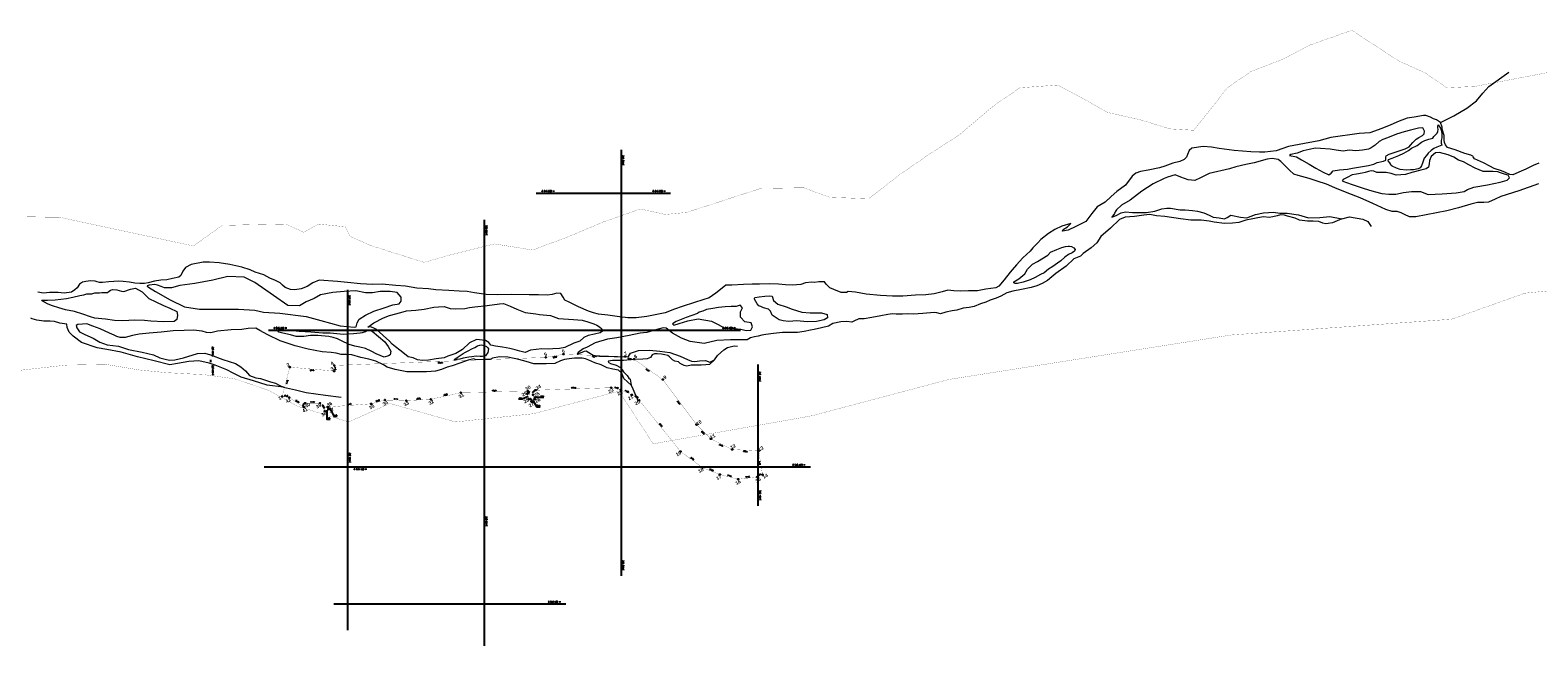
# Model space of a CAD drawing. Header units: metres. Extents: x 347609 to 404409, y 8547781 to 8605413.
# Tile 2 of 37: x 352336 to 354540, y 8548139 to 8549038. Entities that reach past the tile are written whole.
import ezdxf
from ezdxf.enums import TextEntityAlignment as Align

# ---------------------------------------------------------------- set-up
doc = ezdxf.new("R2010")
doc.units = ezdxf.units.M
doc.layers.get('0').update_dxf_attribs({"color": 3})
doc.layers.add('01. RIO', color=7, linetype='Continuous', lineweight=5, true_color=0x2776bb)
doc.layers.add('02. FAJA MARGINAL', color=5, linetype='Continuous', lineweight=0)
for name, color, linetype in [('DISTANCIA', 7, 'Continuous'), ('T-GRILLA', 9, 'Continuous'), ('T-TEXTO COORD', 7, 'Continuous'), ('VERTICES', 244, 'Continuous')]:
    doc.layers.add(name, color=color, linetype=linetype)
doc.layers.add('LIMITES CONTRUCTIVO', color=40, linetype='Continuous', true_color=0xffbf00)
doc.styles.add('Coord_texto', font='romans.shx', dxfattribs={"height": 4})
doc.styles.add('ROMANS', font='romans.shx')
doc.styles.add('VERTICES', font='sanssb__.ttf')

# ---------------------------------------------------------------- blocks, each defined once
blk = doc.blocks.new('REIORORI')
at = {"layer": '01. RIO', "color": 152, "lineweight": 15, "true_color": 0x2776bb, "flags": 128}
for points in [[(354541.4, 8548843.7), (354533.1, 8548840.6), (354522.4, 8548835.3), (354512.1, 8548830.9), (354506.7, 8548828.3), (354503.6, 8548826.7), (354499.1, 8548827.4), (354492.6, 8548830.4), (354486.9, 8548832.5), (354476.1, 8548835.9), (354469.7, 8548839.6), (354460.5, 8548844.4), (354447.4, 8548850.4), (354445.3, 8548853.4), (354444.8, 8548854.3), (354442.1, 8548855.4), (354433.3, 8548858.2), (354419.3, 8548863.2), (354408.1, 8548866.7), (354406.3, 8548868.8), (354404.9, 8548870.6), (354403.5, 8548874), (354403.3, 8548877.3), (354402.9, 8548884.1), (354400.4, 8548893.5), (354400, 8548896.5), (354397.7, 8548903.5), (354391.8, 8548907.4), (354387.4, 8548908.6), (354382.9, 8548911.1), (354376.3, 8548913.3), (354373, 8548913.4), (354359.1, 8548911), (354348.8, 8548909.6), (354337.4, 8548905.1), (354325.2, 8548899.9), (354312.1, 8548894.6), (354294.5, 8548888.2), (354278.9, 8548887.4), (354237.4, 8548881.3), (354220, 8548876.7), (354191, 8548871), (354175.4, 8548868.4), (354157.4, 8548862), (354140.9, 8548859.8), (354133.3, 8548860), (354120.5, 8548860.6), (354095.9, 8548862.6), (354074.3, 8548865.3), (354062.8, 8548867.4), (354050.7, 8548868.2), (354034.2, 8548865.8), (354030.5, 8548862.3), (354028.1, 8548856.8), (354026.5, 8548852.9), (354023.2, 8548849.5), (354016.9, 8548846.4), (354006.5, 8548843.7), (353994.6, 8548839.5), (353987.1, 8548837.3), (353970.6, 8548833.8), (353959.1, 8548831.8), (353952.6, 8548829.4), (353946.9, 8548825), (353937.3, 8548812), (353924.5, 8548802.6), (353916.5, 8548795.4), (353907.7, 8548787.1), (353896, 8548780.3), (353888.2, 8548770.4), (353879.1, 8548758.5), (353864.8, 8548751.2), (353853.6, 8548746.3), (353845.1, 8548744.7), (353846.2, 8548747), (353852.6, 8548750.9), (353857.3, 8548755.6)], [(354397.7, 8548903.5), (354417.1, 8548913), (354436.3, 8548924.3), (354450.4, 8548935), (354459.8, 8548946.3), (354468.3, 8548956.1), (354497.8, 8548976.8)], [(354541, 8548813.9), (354512, 8548803.7), (354485.9, 8548795.2), (354477.6, 8548791.5), (354467.7, 8548787), (354460.9, 8548786.5), (354451.7, 8548786.3), (354442, 8548783.9), (354423.8, 8548778.9), (354407.2, 8548774.5), (354391.9, 8548771.4), (354361.9, 8548765.4), (354352.2, 8548765.6), (354345.3, 8548769.1), (354340.3, 8548771.6), (354334.6, 8548773.1), (354327.3, 8548773.1), (354317.8, 8548776.4), (354299, 8548784.9), (354280.4, 8548793.1), (354261.3, 8548800.8), (354243.5, 8548807.9), (354230.9, 8548813.3), (354217.3, 8548817.6), (354205.7, 8548821.7), (354189.9, 8548825.9), (354183.5, 8548827.7), (354177.1, 8548833.9), (354171.5, 8548838.9), (354164.4, 8548846.4), (354160.5, 8548849.3), (354151.6, 8548850.9), (354144.6, 8548849.9), (354125.2, 8548844.5), (354113.4, 8548841.8), (354098.5, 8548838.5), (354089.5, 8548835.8), (354059.8, 8548828.6), (354046.7, 8548822.5), (354038.6, 8548818.6), (354028.7, 8548819.6), (354018.3, 8548823.6), (354009.8, 8548826.9), (353998.9, 8548823.6), (353994, 8548821.4), (353977.8, 8548813.5), (353961.2, 8548803), (353944, 8548790), (353931.6, 8548782.6), (353924, 8548776), (353922.2, 8548772.9), (353921.3, 8548770.6), (353917.2, 8548764.9), (353923.8, 8548767.7), (353931, 8548771.5), (353937.1, 8548772.7), (353947.7, 8548772.1), (353967.8, 8548772.1), (353980.4, 8548774), (353990.4, 8548777.3), (353997.7, 8548778.2), (354003.3, 8548778.3), (354017.2, 8548776), (354024.6, 8548775.7), (354035.1, 8548775), (354042.4, 8548773.8), (354051.9, 8548771.5), (354059.7, 8548767.9), (354065.5, 8548765), (354074.3, 8548763.9), (354082.1, 8548762.6), (354086.1, 8548764.6), (354091.5, 8548767.9), (354105.5, 8548765.2), (354114.6, 8548764.1), (354127.4, 8548768.7), (354139, 8548771.5), (354153.7, 8548772.2), (354163.1, 8548771.1), (354173.5, 8548771.1), (354190, 8548768.5), (354204.8, 8548764.1), (354221.3, 8548764.4), (354235.9, 8548765.9), (354253.3, 8548762.8), (354264.8, 8548765.4), (354284.2, 8548762.2), (354291.4, 8548758.7), (354296.2, 8548751.3)], [(354253.3, 8548762.8), (354240, 8548756.9), (354233.4, 8548755.7), (354230.1, 8548755.4), (354225.7, 8548756.5), (354219.8, 8548758.7), (354211.5, 8548759.1), (354203.2, 8548759.1), (354191.7, 8548760.9), (354185.2, 8548763.4), (354174.1, 8548766.7), (354169.5, 8548768.2), (354164, 8548768.4), (354159.1, 8548767.1), (354152.8, 8548765.6), (354147.1, 8548764.7), (354139, 8548765.3), (354130.9, 8548764), (354123.4, 8548762.4), (354113.3, 8548760.5), (354103, 8548757.2), (354093.8, 8548756.2), (354082.2, 8548755.9), (354067, 8548757.9), (354059.8, 8548759), (354048.1, 8548760.5), (354032.7, 8548760.6), (354017.6, 8548762.8), (353994.8, 8548765.8), (353982.7, 8548767.2), (353973, 8548768.9), (353963.9, 8548767.9), (353950.3, 8548766.1), (353936.7, 8548765.2), (353928.3, 8548761.5), (353915.4, 8548749.1), (353901.1, 8548737), (353895.6, 8548727.4), (353887, 8548720.5), (353875.6, 8548712.1), (353871.3, 8548708.3), (353862, 8548704), (353850.5, 8548693.4), (353835.4, 8548682.6), (353829.6, 8548677.7), (353823.3, 8548672.5), (353815.3, 8548668.1), (353807.9, 8548664.9), (353799.4, 8548662.4), (353785.5, 8548659.4), (353772.5, 8548657.2), (353764.1, 8548654.4), (353754.9, 8548649.8), (353748.2, 8548646.7), (353739.3, 8548643.8), (353733.3, 8548641), (353725.6, 8548638.3), (353716.2, 8548634.7), (353708.8, 8548633), (353700.2, 8548632.3), (353691, 8548629.4), (353683.8, 8548628.2), (353674.8, 8548626.5), (353667.1, 8548624), (353661.6, 8548625.3), (353657.6, 8548625.8), (353641.2, 8548624.2), (353627.6, 8548623.6), (353619, 8548623.9), (353611.5, 8548623.5), (353606.5, 8548623.2), (353602, 8548623.6), (353596.7, 8548623.8), (353589.8, 8548622.9), (353579.9, 8548621), (353566.6, 8548618.6), (353555.4, 8548616.7), (353547.5, 8548616.7), (353540.2, 8548613.2), (353537.3, 8548611.9), (353529.9, 8548612.8), (353521.2, 8548612.2), (353509.6, 8548609.9), (353503, 8548605.8), (353493, 8548603.5), (353482.3, 8548600.8), (353476.8, 8548599.9), (353467.6, 8548597.9), (353457.9, 8548596.8), (353451.9, 8548596.8), (353443.6, 8548596.5), (353436, 8548596.5), (353422.7, 8548595.3), (353411.6, 8548593.9), (353405.6, 8548592.5), (353400.4, 8548591.4), (353394.9, 8548590.3), (353389, 8548588.9), (353384.4, 8548586.1), (353376.6, 8548585.9), (353359.8, 8548585.7), (353339.9, 8548585), (353321.4, 8548580.7), (353301.1, 8548583.6), (353288.3, 8548588.5), (353275.2, 8548595.6), (353265.9, 8548602.8), (353261.4, 8548603.6), (353249.1, 8548599.9), (353237.6, 8548596.7), (353228.1, 8548595.5), (353212, 8548592.2), (353193.7, 8548588.7), (353180, 8548586.7), (353162.2, 8548581.3), (353150.5, 8548575.3), (353144.4, 8548572.7), (353137.3, 8548567.4), (353135.8, 8548565.1), (353138.4, 8548566), (353146.6, 8548569.5), (353148.9, 8548569.7), (353152.7, 8548567.3), (353159.1, 8548563.7), (353168.7, 8548562.2), (353178.5, 8548562), (353190, 8548561.8), (353201.7, 8548561.3), (353210.7, 8548561.5), (353214, 8548566.2), (353225.5, 8548570.4), (353241.5, 8548570.6), (353256.8, 8548569.2), (353271.5, 8548567.4), (353286.6, 8548562.1), (353297.2, 8548557.2), (353303, 8548554.9), (353307.6, 8548554.2), (353314.6, 8548555.1), (353323.4, 8548555.8), (353329.6, 8548553.5), (353336.8, 8548556.5), (353340.9, 8548563), (353350.3, 8548571.1), (353355.5, 8548574.6), (353365.4, 8548576.9), (353370.2, 8548576.6)], [(353857.3, 8548755.6), (353844.2, 8548751.7), (353834.2, 8548746.8), (353824.8, 8548741.3), (353813.7, 8548732.6), (353809.2, 8548727.7), (353802.1, 8548720.1), (353798.2, 8548715.3), (353787.4, 8548705.5), (353778.2, 8548695.3), (353771.7, 8548688.1), (353768.5, 8548684.5), (353759.9, 8548673.5), (353752.3, 8548664.5), (353747.8, 8548661.9), (353733.2, 8548659.9), (353720.8, 8548657.7), (353707.9, 8548657.6), (353696.6, 8548657.1), (353686.3, 8548657.7), (353677.8, 8548658.3), (353669.3, 8548655.9), (353657.6, 8548652.9), (353645.3, 8548651.8), (353630.2, 8548650.9), (353611.7, 8548649.7), (353596.8, 8548649.6), (353579.1, 8548650.7), (353558.4, 8548652.6), (353542.5, 8548655.5), (353532, 8548656.4), (353529.3, 8548655.2), (353521.8, 8548655.2), (353511, 8548659.3), (353505.3, 8548661.9), (353499.8, 8548667.1), (353497.5, 8548670.8), (353488.9, 8548670.7), (353482.6, 8548669.5), (353478.6, 8548669.9), (353469.4, 8548669.1), (353462.9, 8548666.8), (353449.9, 8548665.5), (353440.4, 8548666), (353430.3, 8548667.1), (353416.8, 8548667.5), (353402.5, 8548667.3), (353391.4, 8548667), (353378.8, 8548666.8), (353362.1, 8548665.9), (353353.2, 8548665.7), (353345.3, 8548659.4), (353338.4, 8548654), (353328.9, 8548647), (353319.6, 8548644.4), (353307.2, 8548640.6), (353289.4, 8548634.5), (353277.9, 8548630.8), (353264.3, 8548625.5), (353249.9, 8548622.3), (353237.6, 8548620.2), (353222.1, 8548617.8), (353209.8, 8548617.8), (353197.6, 8548619.5), (353180.5, 8548622), (353167.2, 8548623.6), (353159.7, 8548625.4), (353152.4, 8548627.8), (353137.9, 8548634.1), (353124.1, 8548640.9), (353117.7, 8548644), (353115.6, 8548648.4), (353111.9, 8548653.4), (353106, 8548654.2), (353099.3, 8548652.1), (353092, 8548651.3), (353079.5, 8548651.5), (353065.5, 8548651.5), (353040.4, 8548652), (353019.6, 8548651.6), (353002.6, 8548652.3), (352985.9, 8548654.6), (352975.2, 8548656.6), (352963.4, 8548657.2), (352948.4, 8548657.8), (352929.4, 8548658.8), (352918.4, 8548660.5), (352901.5, 8548661.4), (352885, 8548664.1), (352871, 8548665.2), (352850.7, 8548667), (352836.5, 8548666.9), (352819.1, 8548667.9), (352800.2, 8548669.7), (352785.6, 8548671.3), (352758.8, 8548673.1), (352749.6, 8548669.1), (352741.4, 8548663.9), (352732.2, 8548660.4), (352723.2, 8548658.9), (352716.7, 8548659.6), (352709.1, 8548662.3), (352705.3, 8548665.8), (352701.6, 8548669.1), (352695.1, 8548672.6), (352686.7, 8548676.1), (352677.7, 8548680.8), (352665, 8548684.8), (352657.7, 8548688), (352645.9, 8548692), (352628.2, 8548695.8), (352612.8, 8548698.5), (352598.6, 8548699.5), (352589.1, 8548699.3), (352571.7, 8548696), (352563.5, 8548691.5), (352559.5, 8548686), (352556.3, 8548680), (352553.5, 8548677.5), (352544.4, 8548675.6), (352536, 8548673.4), (352527.1, 8548673), (352518.2, 8548671.5), (352508.6, 8548669), (352503.4, 8548668.2), (352496.7, 8548668.3), (352489.3, 8548668.8), (352481.6, 8548669.9), (352472.4, 8548671.1), (352464.8, 8548671.8), (352458.4, 8548671.3), (352451.1, 8548670.6), (352441.8, 8548669.4), (352437.5, 8548669.6), (352434.4, 8548670.7), (352431.2, 8548671.4), (352424.3, 8548672.2), (352417.7, 8548671.2), (352413, 8548670), (352408.2, 8548667.4), (352404.8, 8548661.9), (352401.6, 8548658.8), (352396.5, 8548655.5), (352386, 8548654.1), (352377, 8548655.2), (352364.8, 8548655), (352355.7, 8548654), (352347.6, 8548655.3)], [(352706.7, 8548517), (352682.7, 8548519.9), (352662.6, 8548526), (352644.7, 8548531.6), (352633, 8548537.3), (352624, 8548542.2), (352606.8, 8548549), (352597.9, 8548551.6), (352582.8, 8548555), (352568, 8548554.5), (352551.8, 8548551.4), (352540.7, 8548549.6), (352517.8, 8548555.2), (352493.1, 8548560.9), (352469.2, 8548567.7), (352448.5, 8548571.7), (352434.2, 8548574.3), (352411.2, 8548581.8), (352399, 8548591.1), (352393.3, 8548597.2), (352390.4, 8548604.1), (352389.7, 8548608.9), (352379.8, 8548610.3), (352371.7, 8548612.7), (352365.7, 8548613.1), (352356.4, 8548613.1), (352346.3, 8548614.5), (352339.3, 8548616.4), (352337.1, 8548617.5)], [(353214.9, 8548519.6), (353204, 8548529.6), (353200.9, 8548537.2), (353196.1, 8548541.5), (353188, 8548543.3), (353179.6, 8548545), (353171, 8548549.3), (353161.9, 8548552.4), (353153.1, 8548556.1), (353148.1, 8548558.2), (353143.2, 8548559.1), (353137.7, 8548559.1), (353132, 8548559), (353124.1, 8548558.2), (353117.5, 8548557.4), (353111.4, 8548555.1), (353103.2, 8548551.4), (353090.5, 8548550.9), (353072.3, 8548551), (353061.4, 8548554.1), (353050.7, 8548557.4), (353034.3, 8548560.8), (353022.1, 8548561.2), (353011.9, 8548559.3), (353008.8, 8548557.4), (353000.6, 8548557), (352987.6, 8548556.7), (352984.7, 8548558.3), (352976.5, 8548556.2), (352964.1, 8548551.9), (352952.9, 8548548), (352945.7, 8548546.1), (352937.3, 8548542.6), (352928.8, 8548540.2), (352922.5, 8548539.8), (352915.5, 8548539.1), (352903, 8548539.2), (352886.7, 8548539.3), (352869.7, 8548542.4), (352858.3, 8548546.2), (352852.9, 8548549.4), (352841.4, 8548554.6), (352831.3, 8548557.6), (352819.8, 8548560.3), (352806.5, 8548563.8), (352798, 8548564.6), (352790.8, 8548564.7), (352783.6, 8548566.5), (352776.5, 8548567.4), (352763.1, 8548568.3), (352742.8, 8548572.1), (352723.8, 8548577.2), (352701.8, 8548584.4), (352683.9, 8548593.2), (352671.8, 8548599.7), (352666.2, 8548602.8), (352654.8, 8548602.5), (352645.5, 8548601.2), (352630.1, 8548600.5), (352609.9, 8548598.5), (352600.6, 8548596.3), (352593.9, 8548596.5), (352587.9, 8548598.7), (352574.9, 8548599.8), (352561.4, 8548599.4), (352545.3, 8548598.9), (352528, 8548597), (352510.3, 8548595.6), (352495.6, 8548594), (352486.1, 8548592.3), (352475.1, 8548589.4), (352467.8, 8548589.2), (352463.2, 8548590.7), (352459, 8548592.9), (352452.4, 8548595.4), (352438.4, 8548602.2), (352427.7, 8548605.8), (352418.9, 8548609.1), (352412.8, 8548608.9), (352406, 8548608.5), (352403.7, 8548606.9), (352404.6, 8548603.4), (352408.2, 8548597.4), (352416, 8548593.6), (352428.4, 8548588.3), (352438, 8548582.5), (352449, 8548578.7), (352465.5, 8548576.7), (352479.9, 8548571.8), (352500.1, 8548567.8), (352516.7, 8548563.9), (352526, 8548559.8), (352533.6, 8548557.8), (352540.1, 8548556.1), (352548, 8548556.7), (352560.5, 8548559.6), (352580.9, 8548565.8), (352591.4, 8548566.5), (352599.8, 8548564.1), (352617.8, 8548557.4), (352636.4, 8548551.2), (352644, 8548546.3), (352651.3, 8548540.8), (352656.8, 8548533.8), (352666.2, 8548530.3), (352673.1, 8548529.4), (352687.6, 8548524.4), (352695, 8548522.6), (352700.5, 8548519.9), (352706.7, 8548517)], [(353336.8, 8548556.5), (353329.3, 8548550), (353323.9, 8548549.4), (353317.1, 8548549), (353309.6, 8548548.9), (353302.4, 8548548.7), (353296.1, 8548547.6), (353292, 8548548.4), (353286.4, 8548551.5), (353283.8, 8548553.6), (353278.6, 8548554.7), (353275.1, 8548556.9), (353270.9, 8548561), (353268.5, 8548562.9), (353263.9, 8548564), (353258.9, 8548564.9), (353252.8, 8548565.4), (353249.1, 8548565.4), (353245.7, 8548563.9), (353243, 8548560.2), (353238.2, 8548558.2), (353231.9, 8548557.9), (353218.1, 8548557), (353203.5, 8548555.5), (353194.8, 8548555.9), (353187.6, 8548555.8), (353181.7, 8548554.6), (353181.1, 8548553.4), (353184.8, 8548551.5), (353193, 8548548.7), (353199.4, 8548545.6), (353203.7, 8548539.4), (353208.8, 8548533.6), (353211.5, 8548530.1), (353213.4, 8548528.7), (353214.9, 8548519.6)], [(352706.7, 8548517), (352724, 8548512.7), (352739.7, 8548508.9), (352768, 8548505.1), (352791.1, 8548502)], [(353214.9, 8548519.6), (353217, 8548514.3), (353220.1, 8548507.5), (353224.8, 8548496.1)]]:
    blk.add_lwpolyline(points, dxfattribs=at)
for points in [[(354394.4, 8548900), (354397.5, 8548894.9), (354399.2, 8548890.5), (354399.7, 8548885.7), (354399.7, 8548881.1), (354398.6, 8548876.8), (354398.9, 8548873), (354399.5, 8548870), (354397.2, 8548869.1), (354392.4, 8548867.5), (354387.8, 8548865.5), (354384.2, 8548862.3), (354379.7, 8548858.3), (354377.1, 8548855), (354374, 8548851.1), (354371.8, 8548845.2), (354370.2, 8548839.9), (354367.8, 8548837.3), (354365.2, 8548835.4), (354358.4, 8548834.3), (354354, 8548834), (354348.2, 8548833.5), (354338.7, 8548834.8), (354333.6, 8548836.4), (354326.9, 8548839.5), (354325.7, 8548840.7), (354325, 8548842.2), (354323.6, 8548844.2), (354321.2, 8548847.2), (354321.9, 8548849.3), (354327.3, 8548851.2), (354336.7, 8548855.1), (354344, 8548858.5), (354350.8, 8548862.4), (354355.4, 8548865.8), (354363.8, 8548869.6), (354370.1, 8548874.5), (354374.6, 8548877.2), (354380.7, 8548878.9), (354386.6, 8548880.6), (354388.2, 8548882.7), (354390.4, 8548885.4), (354392.8, 8548887.6), (354394, 8548890.3), (354394.1, 8548893.1), (354393.9, 8548895.8), (354393.8, 8548897.6), (354394.2, 8548899.9)], [(354177, 8548855.2), (354187.1, 8548853.3), (354194.7, 8548848.9), (354205.8, 8548842.3), (354215.4, 8548836.7), (354226.2, 8548830.9), (354234.4, 8548827.1), (354237.7, 8548829.3), (354240.7, 8548832.6), (354250.1, 8548834.2), (354261.9, 8548835.2), (354269.2, 8548836.6), (354292.7, 8548840.7), (354300.3, 8548842.3), (354305.4, 8548845.1), (354314.2, 8548846.7), (354317.9, 8548848.1), (354317.9, 8548850.3), (354317.6, 8548852.7), (354318.2, 8548854.4), (354322.8, 8548857), (354335.9, 8548861.4), (354346.2, 8548864.8), (354352.1, 8548867.8), (354354, 8548870.4), (354357.3, 8548874.2), (354362, 8548879), (354366.3, 8548881.5), (354371.2, 8548884.2), (354373.7, 8548886.7), (354374.4, 8548890.7), (354372, 8548895.6), (354365.4, 8548894.9), (354354, 8548892.2), (354344.8, 8548889.9), (354333.6, 8548886.1), (354320.1, 8548881), (354313.2, 8548878.3), (354308.3, 8548875.5), (354302.3, 8548870.1), (354296.6, 8548866.5), (354292.3, 8548864.3), (354283.6, 8548863), (354274.1, 8548862.1), (354264, 8548862.7), (354255.6, 8548861.6), (354245.2, 8548863), (354236.3, 8548864.4), (354222.5, 8548865.4), (354215, 8548865.8), (354205.8, 8548864.1), (354196.8, 8548861.7), (354188.1, 8548858.7), (354179.2, 8548856.4)], [(354275, 8548827.7), (354268.4, 8548826.9), (354261.2, 8548823), (354255.7, 8548820.2), (354254.2, 8548818.1), (354258.8, 8548816.4), (354270.2, 8548812.1), (354283.1, 8548807.7), (354294, 8548804.6), (354302.6, 8548801.9), (354311.9, 8548799.8), (354322, 8548798.6), (354332.4, 8548798.7), (354343.8, 8548800.9), (354355.1, 8548802.5), (354368.7, 8548802.7), (354379.9, 8548798.3), (354400.3, 8548799.1), (354420.8, 8548800.5), (354432.4, 8548802.4), (354437.3, 8548805.5), (354446.5, 8548808.7), (354466.6, 8548812.4), (354484.9, 8548816.1), (354495.2, 8548818.9), (354498.8, 8548822.7), (354496.7, 8548826.3), (354491.2, 8548827.9), (354485.4, 8548829.8), (354481.5, 8548831.2), (354474.4, 8548831.8), (354459.9, 8548831.8), (354448.2, 8548836.5), (354439.2, 8548841.4), (354431.3, 8548845.7), (354423.8, 8548848.4), (354417.1, 8548852.6), (354409.1, 8548856.1), (354396.3, 8548859.5), (354390.5, 8548859.2), (354383.9, 8548853.6), (354381.8, 8548847.7), (354381, 8548842.7), (354380.1, 8548838.3), (354376.8, 8548835.6), (354368.8, 8548833.6), (354355.8, 8548830.2), (354346.4, 8548827.4), (354332.7, 8548826.6), (354325.8, 8548828.8), (354318.1, 8548830.4), (354310.2, 8548830.4), (354304.7, 8548830.1), (354300.3, 8548832.3), (354296.6, 8548832.9), (354292.4, 8548831.8), (354287.8, 8548830.4), (354283.4, 8548829.3)], [(353855.4, 8548722.7), (353858.5, 8548722), (353861.8, 8548720.2), (353863.5, 8548718), (353863, 8548715.6), (353859.3, 8548713), (353854, 8548710.7), (353848.6, 8548706.6), (353842.7, 8548701.4), (353837.7, 8548697.8), (353831.1, 8548692.9), (353824.9, 8548688.9), (353818.3, 8548683.7), (353813.1, 8548681.1), (353805.2, 8548677), (353798.1, 8548673.7), (353787.5, 8548670), (353779.3, 8548668.3), (353775.9, 8548668.3), (353774, 8548669), (353774.3, 8548670.7), (353781.2, 8548674.9), (353790.1, 8548682.3), (353794.1, 8548689.1), (353801.2, 8548696.5), (353808.9, 8548700.5), (353824, 8548709.4), (353827.6, 8548714), (353836.8, 8548718), (353844.1, 8548720.7), (353849.6, 8548722.1), (353853.3, 8548722.6)], [(352509.5, 8548663), (352519.6, 8548656.7), (352540.8, 8548644.4), (352562, 8548634.2), (352583.9, 8548630.8), (352603.3, 8548630.6), (352640.8, 8548630.6), (352664.6, 8548629), (352677.4, 8548626.4), (352701, 8548624.8), (352739.6, 8548620.1), (352761.4, 8548614.3), (352789.3, 8548606.4), (352809.7, 8548604.2), (352812.9, 8548605), (352814.5, 8548610.8), (352817.2, 8548615.9), (352826.3, 8548621.7), (352838.4, 8548627.8), (352853.7, 8548632.6), (352866.2, 8548637.1), (352875.5, 8548638.7), (352878.4, 8548642.5), (352878.8, 8548648), (352872.5, 8548654.9), (352862.4, 8548656.5), (352847.8, 8548656.5), (352836.5, 8548654.5), (352826.4, 8548654.5), (352812.1, 8548657.7), (352795.1, 8548656.7), (352778.7, 8548654.9), (352760.5, 8548651.8), (352751.2, 8548646.2), (352739.9, 8548641.3), (352730.1, 8548635.5), (352712.9, 8548636.2), (352692.2, 8548650.8), (352664.5, 8548669.6), (352648.9, 8548677.2), (352625.3, 8548678.2), (352603.3, 8548673.1), (352576.9, 8548668.3), (352555.2, 8548665.1), (352543.1, 8548661.9), (352532.9, 8548661.7), (352527.9, 8548663.7), (352522.5, 8548665.5), (352518.6, 8548666.5), (352510.4, 8548665.8), (352507.2, 8548664.9), (352507.3, 8548663.7), (352508.6, 8548663.4)], [(352353.4, 8548643.6), (352361.5, 8548643.7), (352373.1, 8548644.2), (352389.3, 8548646.3), (352398.8, 8548648.3), (352408.8, 8548650.8), (352414.6, 8548651.6), (352419.1, 8548653.2), (352426.5, 8548653.3), (352430.6, 8548654.6), (352437.6, 8548654.3), (352441.2, 8548654.8), (352443.6, 8548655), (352445.9, 8548654.8), (352449.2, 8548655.2), (352451.9, 8548656.9), (352453.5, 8548658.3), (352457.3, 8548659.4), (352463, 8548659), (352469.7, 8548656.8), (352473.3, 8548656.4), (352483.1, 8548659.7), (352490.2, 8548661.6), (352499.8, 8548656.1), (352510, 8548646.5), (352519.9, 8548641.3), (352531.3, 8548636.1), (352540.5, 8548632), (352550.7, 8548627.2), (352551.9, 8548622), (352550.5, 8548615.8), (352546.7, 8548612.6), (352531.7, 8548612.2), (352512.9, 8548613.1), (352503.4, 8548614), (352489.5, 8548614.4), (352471.8, 8548613.8), (352459.5, 8548614.3), (352446.5, 8548616.3), (352430.9, 8548617.7), (352424.7, 8548619.5), (352413.2, 8548623.6), (352401.3, 8548627.2), (352388.2, 8548629.9), (352378, 8548632.8), (352369.2, 8548635.4), (352362.6, 8548638.2), (352356.1, 8548641.3), (352353.8, 8548643)], [(352830, 8548604.6), (352838.5, 8548610.7), (352852.6, 8548618.2), (352861.7, 8548621.3), (352878.1, 8548626), (352886.3, 8548628.1), (352899.9, 8548629.4), (352912.1, 8548630.9), (352926.1, 8548633.8), (352933.3, 8548634.3), (352941.4, 8548634.5), (352950.3, 8548631.9), (352958.3, 8548631.3), (352971.6, 8548631.7), (352978.4, 8548633), (352986.3, 8548634.3), (353004.5, 8548636), (353022.4, 8548638.7), (353028.1, 8548638.9), (353037.7, 8548635.3), (353047.8, 8548630.6), (353059.7, 8548625.6), (353075.2, 8548623.7), (353080.7, 8548623), (353096.9, 8548621.3), (353108.5, 8548617.1), (353130.5, 8548615.8), (353143, 8548614.6), (353151.5, 8548612.2), (353160, 8548609.5), (353164.6, 8548607.5), (353168.4, 8548605), (353172, 8548602.1), (353172.7, 8548598.4), (353169.5, 8548596.3), (353161.3, 8548594.4), (353151.7, 8548592.1), (353145.6, 8548589.3), (353139.9, 8548584), (353130.8, 8548580.8), (353117.6, 8548574.7), (353109.8, 8548573.4), (353100.3, 8548572.8), (353093.7, 8548572.4), (353084, 8548572.9), (353067.5, 8548570.9), (353059.9, 8548567.5), (353051.8, 8548569.3), (353045.3, 8548571.4), (353037.2, 8548573.3), (353026.9, 8548575.2), (353016.7, 8548576.5), (353009.7, 8548578.2), (353006.9, 8548581.8), (353001.9, 8548584.9), (352988.7, 8548586.2), (352978.6, 8548581.3), (352968.4, 8548572), (352958.7, 8548565.9), (352946.9, 8548562.1), (352941.2, 8548559.8), (352929.7, 8548558.1), (352918.7, 8548556.2), (352909.6, 8548555.9), (352902.6, 8548556.6), (352895.9, 8548559.6), (352888.7, 8548561.2), (352883.6, 8548565.5), (352876.4, 8548570.6), (352870.5, 8548575.9), (352865.4, 8548579.7), (352861.3, 8548583.9), (352852.5, 8548592.4), (352846.5, 8548597.7), (352841.7, 8548601.5), (352837.9, 8548603.6), (352833.7, 8548605), (352831.7, 8548604.8)], [(353311.5, 8548624.5), (353295, 8548618.4), (353280.4, 8548612.8), (353275.1, 8548609.1), (353277, 8548607.4), (353284.9, 8548609.8), (353297.8, 8548613.6), (353312.5, 8548616.4), (353332, 8548613), (353341.8, 8548608.1), (353349.9, 8548603.8), (353359.8, 8548602.7), (353375.2, 8548601.7), (353382.9, 8548599.3), (353389.9, 8548599.9), (353392.3, 8548604.7), (353390, 8548610.8), (353380.7, 8548612.1), (353374.6, 8548618.8), (353374.8, 8548626.9), (353377.3, 8548632.7), (353373.9, 8548636.5), (353368.3, 8548634.8), (353360.9, 8548634.4), (353352.3, 8548634), (353342.2, 8548633.3), (353333.9, 8548631.8), (353325.1, 8548630.3), (353319.6, 8548628), (353314.4, 8548626.1)], [(353395.5, 8548647.7), (353402.1, 8548648.8), (353410.1, 8548649.9), (353417.2, 8548650.3), (353420.7, 8548649.8), (353422.7, 8548643.2), (353429.3, 8548637.8), (353441.3, 8548633.9), (353450.1, 8548630.7), (353464.1, 8548626.5), (353476.4, 8548625.2), (353487.7, 8548625.1), (353492.8, 8548625.4), (353501.2, 8548623), (353501.9, 8548618.2), (353497, 8548614.9), (353485.5, 8548612.5), (353472.1, 8548612), (353457.1, 8548613.6), (353445, 8548612.5), (353437.1, 8548613.7), (353431.2, 8548615.3), (353421.1, 8548621.7), (353418.4, 8548627.9), (353415.6, 8548630.6), (353408.4, 8548632.7), (353404.3, 8548634.4), (353401.6, 8548635.7), (353399.1, 8548638.4), (353397.2, 8548642), (353395.2, 8548645.1), (353395.2, 8548646.7)], [(352698.8, 8548601.6), (352712.6, 8548600.7), (352729.6, 8548598.8), (352746.6, 8548597.8), (352764.1, 8548596.2), (352775, 8548595.9), (352794.5, 8548594.4), (352808.7, 8548595.1), (352818.6, 8548595.9), (352821.9, 8548596.5), (352826.4, 8548598.3), (352829.9, 8548600.6), (352836.3, 8548598.4), (352845.4, 8548591), (352854.5, 8548582.9), (352859.7, 8548576.3), (352863.5, 8548569.2), (352862.7, 8548564.2), (352860.3, 8548562.5), (352853.8, 8548560.8), (352842.2, 8548565.3), (352835.5, 8548569), (352826.3, 8548573.1), (352818.2, 8548575.4), (352810.9, 8548576.8), (352802.8, 8548579.2), (352791.5, 8548584.5), (352785.3, 8548587.5), (352779.4, 8548589.1), (352772.8, 8548590.8), (352756.9, 8548592.2), (352745.9, 8548592.1), (352736.4, 8548591), (352725, 8548591), (352716.8, 8548593.4), (352705.4, 8548595.6), (352699.8, 8548597.2), (352698.5, 8548599.7), (352698.5, 8548600.6)], [(352956.2, 8548557.3), (352958.3, 8548558.6), (352960.4, 8548560), (352963.4, 8548562.2), (352966.4, 8548563.9), (352969.4, 8548565.8), (352972.8, 8548567.9), (352976.7, 8548569.8), (352982, 8548573), (352986.1, 8548574.9), (352990.1, 8548577), (352993.4, 8548577.9), (352995.8, 8548578.4), (353000, 8548577.7), (353003.1, 8548576.3), (353004.6, 8548574.6), (353006.2, 8548573), (353005.5, 8548567.4), (353002, 8548562.4), (352997.6, 8548561.4), (352993.9, 8548561.5), (352988.3, 8548561.9), (352981.7, 8548561.2), (352977.3, 8548560.7), (352969.2, 8548559.1), (352964.3, 8548557.5), (352960.4, 8548557), (352957.9, 8548556.6), (352957, 8548556.7), (352956.5, 8548556.9)]]:
    blk.add_lwpolyline(points, close=True, dxfattribs=at)

msp = doc.modelspace()

# ---------------------------------------------------------------- linework, layer by layer
at = {"layer": '02. FAJA MARGINAL', "color": 5, "true_color": 0x0000ff, "const_width": 0.23}
for points in [[(354564, 8548978), (354448, 8548956), (354407, 8548954), (354375, 8548976), (354337, 8548993), (354268, 8549038), (354206, 8549016), (354166, 8548995), (354121, 8548978), (354086, 8548954), (354066, 8548928), (354037, 8548892), (354002, 8548894), (353960, 8548907), (353911, 8548918), (353874, 8548939), (353838, 8548958), (353783, 8548954), (353745, 8548928), (353694, 8548885), (353649, 8548856), (353607, 8548827), (353562, 8548792), (353505, 8548794), (353467, 8548808), (353404, 8548807), (353296, 8548772), (353265, 8548769), (353228, 8548777), (353174, 8548758), (353124, 8548737), (353071, 8548717), (353015, 8548726), (352947, 8548709), (352912, 8548699), (352833, 8548724), (352804, 8548737), (352797, 8548751), (352758, 8548755), (352736, 8548743), (352710, 8548755), (352658, 8548754), (352617, 8548753), (352575, 8548723), (352379, 8548765), (352367, 8548765), (352258, 8548767)], [(354612, 8548663), (354521, 8548654), (354414, 8548616), (354092, 8548593), (353679, 8548528), (353479, 8548475), (353247, 8548434), (353197, 8548511), (353072, 8548478), (352958, 8548466), (352862, 8548493), (352802, 8548466), (352727, 8548489), (352685, 8548512), (352635, 8548529), (352591, 8548535), (352535, 8548538), (352495, 8548542), (352447, 8548550), (352389, 8548549), (352300, 8548539)]]:
    msp.add_lwpolyline(points, dxfattribs=at)
at = {"layer": 'DISTANCIA', "color": 0}
for points in [[(353064.2, 8548503.3), (353055.3, 8548499.1), (353050.3, 8548499.1)], [(353072.3, 8548502.4), (353082.1, 8548502.4), (353087.1, 8548502.4)], [(352769.7, 8548483.3), (352769.7, 8548470.2), (352774.7, 8548470.2)], [(352771.6, 8548486.3), (352774.4, 8548486.3), (352780.2, 8548474.6), (352785.2, 8548474.6)], [(353071.2, 8548497.4), (353076.8, 8548488), (353081.8, 8548488)]]:
    msp.add_lwpolyline(points, dxfattribs=at)
at = {"layer": 'LIMITES CONTRUCTIVO', "ltscale": 30, "const_width": 0.25, "flags": 128}
msp.add_lwpolyline([(352704.7, 8548503.2), (352715.1, 8548501.6), (352736.4, 8548487.6), (352738.1, 8548493.4), (352760, 8548493.3), (352767, 8548481.9), (352772.4, 8548484.7), (352770.9, 8548487.8), (352834.8, 8548492.5), (352854.9, 8548498), (352886.1, 8548497.1), (352921.9, 8548499), (352965.8, 8548508.8), (353063.9, 8548510.9), (353063, 8548507.2), (353065.3, 8548499.4), (353069, 8548495.7), (353073.4, 8548499.2), (353071.3, 8548505.6), (353075.1, 8548512.3), (353185.5, 8548516), (353199.7, 8548512.7), (353215.9, 8548505.5), (353226.7, 8548497.5), (353287, 8548422.9), (353318.8, 8548399.3), (353344.2, 8548389.3), (353371.3, 8548382.3), (353399, 8548385.6), (353406.7, 8548389), (353401.2, 8548423.6), (353362.4, 8548425.8), (353331.2, 8548441.2), (353310.4, 8548462.1), (353260.9, 8548528), (353219.1, 8548557.6), (353206.1, 8548561.5), (353116, 8548564.9), (353090, 8548560.3), (352780.9, 8548548.5), (352780.7, 8548540.3), (352715.8, 8548546)], close=True, dxfattribs=at)
at = {"layer": 'T-GRILLA'}
for p, q in [((353200, 8548863.3), (353200, 8548241.2)), ((353076.1, 8548800), (353272.3, 8548800)), ((353076.1, 8548800), (353272.3, 8548800)), ((353000, 8548761.1), (353000, 8548139)), ((352800, 8548659), (352800, 8548161.7)), ((352684.6, 8548600), (353374.5, 8548600)), ((352600, 8548556.8), (352600, 8548553.2)), ((353400, 8548550.1), (353400, 8548343.4)), ((353476.7, 8548400), (352678.3, 8548400)), ((353119.4, 8548200), (352780.4, 8548200))]:
    msp.add_line(p, q, dxfattribs=at)
at = {"layer": 'VERTICES', "color": 0}
for centre in [(352715.8, 8548546), (352780.9, 8548548.5), (353090, 8548560.3), (353116, 8548564.9), (353206.1, 8548561.5), (353219.1, 8548557.6), (352780.7, 8548540.3), (353260.9, 8548528), (352704.7, 8548503.2), (352715.1, 8548501.6), (352965.8, 8548508.8), (353063, 8548507.2), (353063.9, 8548510.9), (353071.3, 8548505.6), (353075.1, 8548512.3), (353185.5, 8548516), (353199.7, 8548512.7), (353215.9, 8548505.5), (352736.4, 8548487.6), (352738.1, 8548493.4), (352760, 8548493.3), (352767, 8548481.9), (352770.9, 8548487.8), (352772.4, 8548484.7), (352834.8, 8548492.5), (352854.9, 8548498), (352886.1, 8548497.1), (352921.9, 8548499), (353065.3, 8548499.4), (353069, 8548495.7), (353073.4, 8548499.2), (353226.7, 8548497.5), (353310.4, 8548462.1), (353331.2, 8548441.2), (353287, 8548422.9), (353362.4, 8548425.8), (353401.2, 8548423.6), (353318.8, 8548399.3), (353344.2, 8548389.3), (353371.3, 8548382.3), (353399, 8548385.6), (353406.7, 8548389)]:
    msp.add_circle(centre, 0.6, dxfattribs=at)

# ---------------------------------------------------------------- block references
msp.add_blockref('REIORORI', (0, 0))

# ---------------------------------------------------------------- texts
at = {"layer": 'DISTANCIA', "color": 0, "style": 'ROMANS'}
for s, rotation, p in [('8.17', 87.9989, (352782.5, 8548544.3)), ('309.33', 2.2, (352935.6, 8548552.6)), ('26.32', 10.1014, (353103.3, 8548560.9)), ('90.17', 357.8237, (353160.9, 8548561.5)), ('13.58', 343.3727, (353212.1, 8548557.9)), ('44.13', 75.4989, (352711.9, 8548524.2)), ('65.13', 355.006, (352748.1, 8548541.4)), ('51.27', 324.6938, (353239, 8548541.4)), ('10.46', 351.2158, (352710.2, 8548504.2)), ('45.06', 12.6016, (352943.5, 8548505.6)), ('98.07', 1.2516, (353014.8, 8548511.6)), ('3.85', 77.2623, (353065.1, 8548508.7)), ('7.74', 60.1588, (353071.7, 8548509.8)), ('110.44', 1.9004, (353130.3, 8548515.9)), ('14.59', 346.9338, (353193, 8548516)), ('17.75', 336.0422, (353208.5, 8548510.7)), ('13.38', 323.5244, (353222.4, 8548502.9)), ('25.58', 326.5976, (352726.7, 8548496.1)), ('6.05', 74.296, (352735.6, 8548490.9)), ('21.97', 359.8845, (352749, 8548495.1)), ('13.38', 301.187, (352765, 8548488.5)), ('64.10', 4.184, (352802.7, 8548491.9)), ('20.80', 15.3342, (352844.4, 8548496.9)), ('31.19', 358.3248, (352870.5, 8548499.3)), ('35.85', 3.0204, (352903.9, 8548499.8)), ('5.30', 314.6066, (353068.4, 8548498.8)), ('82.41', 306.8713, (353284.2, 8548494)), ('95.94', 308.9746, (353258.2, 8548461.3)), ('29.50', 314.9371, (353319.5, 8548450.4)), ('39.60', 323.3809, (353304, 8548412.5)), ('34.75', 333.7018, (353346, 8548431.9)), ('38.93', 356.7137, (353381.7, 8548422.9)), ('27.32', 338.514, (353332.2, 8548395.9)), ('34.97', 279.0665, (353402.3, 8548406)), ('27.93', 345.3847, (353358.2, 8548387.5)), ('27.90', 6.8995, (353384.9, 8548385.7)), ('8.49', 23.7488, (353402.1, 8548388.9))]:
    msp.add_text(s, height=1.5, rotation=rotation, dxfattribs=at).set_placement(p, align=Align.MIDDLE)
for s, p in [('8.09', (353052.9, 8548500.5)), ('6.73', (353084.8, 8548503.5)), ('5.63', (353079.4, 8548489.5)), ('6.08', (352772.3, 8548471.4)), ('3.45', (352782.6, 8548475.8))]:
    msp.add_text(s, height=1.5, dxfattribs=at).set_placement(p, align=Align.MIDDLE)
at = {"layer": 'T-TEXTO COORD', "style": 'Coord_texto'}
for s, p in [('353 200 E', (353201.6, 8548855.3)), ('353 000 E', (353001.6, 8548753.1)), ('352 800 E', (352801.6, 8548651)), ('352 600 E', (352601.6, 8548548.8)), ('353 400 E', (353401.4, 8548539.5))]:
    msp.add_text(s, height=2, rotation=270, dxfattribs=at).set_placement(p, align=Align.BOTTOM_LEFT)
for s, p in [('8 548 800 N', (353084.1, 8548801.6)), ('8 548 800 N', (353084.1, 8548801.6)), ('8 548 600 N', (352692.6, 8548601.6)), ('8 548 400 N', (352809.6, 8548395.3))]:
    msp.add_text(s, height=2, dxfattribs=at).set_placement(p, align=Align.BOTTOM_LEFT)
for s, p in [('8 548 800 N', (353264.3, 8548801.6)), ('8 548 800 N', (353264.3, 8548801.6)), ('8 548 600 N', (353366.5, 8548601.6)), ('8 548 400 N', (353468.7, 8548401.6)), ('8 548 200 N', (353111.4, 8548201.6))]:
    msp.add_text(s, height=2, dxfattribs=at).set_placement(p, align=Align.BOTTOM_RIGHT)
for s, p in [('352 600 E', (352601.6, 8548561.2)), ('352 800 E', (352802, 8548406.4)), ('353 400 E', (353401.6, 8548351.4)), ('353 000 E', (353001.8, 8548313.4)), ('353 200 E', (353201.6, 8548249.2))]:
    msp.add_text(s, height=2, rotation=270, dxfattribs=at).set_placement(p, align=Align.BOTTOM_RIGHT)
at = {"layer": 'VERTICES', "color": 0, "style": 'VERTICES'}
for s, p in [('5', (353089.6, 8548564.8)), ('6', (353115.6, 8548569.4)), ('7', (353206.8, 8548566)), ('2', (352713.2, 8548549.6)), ('3', (352777.7, 8548543.7)), ('4', (352777.8, 8548551.6)), ('8', (353221.1, 8548561.7)), ('9', (353264.1, 8548531.2)), ('1', (352701, 8548500.8)), ('42', (352713.5, 8548497.4)), ('31', (352966.4, 8548504.3)), ('29', (353058.5, 8548507)), ('28', (353061.4, 8548497.1)), ('30', (353064, 8548515.7)), ('25', (353077, 8548506.2)), ('26', (353078.2, 8548497.6)), ('24', (353079.1, 8548516.7)), ('23', (353185.1, 8548511.5)), ('22', (353198.3, 8548508.4)), ('21', (353213.7, 8548501.6)), ('41', (352738, 8548483.3)), ('40', (352741.8, 8548490.4)), ('39', (352757.8, 8548489.4)), ('38', (352765.7, 8548477.6)), ('36', (352773.9, 8548491.8)), ('37', (352776.6, 8548483.2)), ('35', (352835.6, 8548488.1)), ('34', (352855.4, 8548493.5)), ('33', (352886.1, 8548492.6)), ('32', (352922.5, 8548494.5)), ('27', (353068.8, 8548491.2)), ('20', (353223.6, 8548494.3)), ('10', (353313.8, 8548465)), ('11', (353333.8, 8548444.8)), ('19', (353283.9, 8548419.7)), ('12', (353363.5, 8548430.1)), ('13', (353404.2, 8548426.9)), ('18', (353316.6, 8548395.4)), ('14', (353410.7, 8548386.9)), ('17', (353342.8, 8548385)), ('16', (353371, 8548377.8)), ('15', (353400.2, 8548381.3))]:
    msp.add_text(s, height=5, rotation=30, dxfattribs=at).set_placement(p, align=Align.MIDDLE)

doc.saveas('drawing.dxf')
